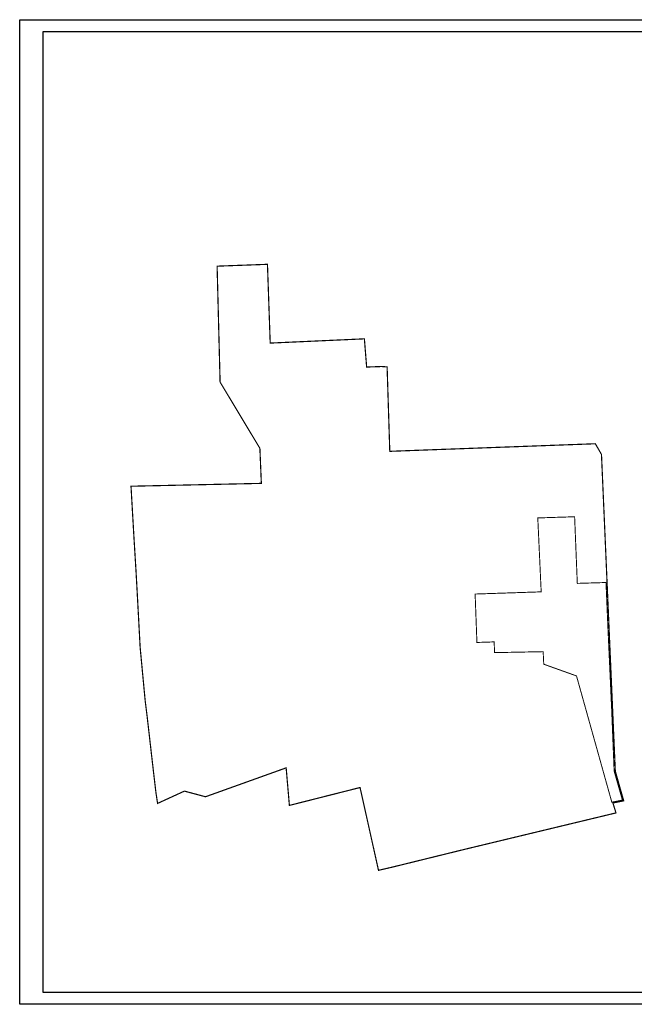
# Model space of a CAD drawing. Header units: millimetres. Extents: x 884 to 1304, y -359 to 61.
# Tile 1 of 10: x 884 to 1146, y -359 to 61. Entities that reach past the tile are written whole.
import ezdxf

# ---------------------------------------------------------------- set-up
doc = ezdxf.new("R2010")
doc.units = ezdxf.units.MM
doc.header["$XCLIPFRAME"] = 2
doc.linetypes.add('DASHED2', pattern=[0.375, 0.25, -0.125])
doc.layers.add('ROZBUDOWA', color=10, linetype='Continuous')
picture_1 = doc.add_image_def('image1.png', size_in_pixel=(6490, 4735))

msp = doc.modelspace()

# ---------------------------------------------------------------- linework, layer by layer
at = {"color": 7, "ltscale": 2}
for points in [[(883.82, -359.12), (883.82, 60.88), (1303.82, 60.88), (1303.82, -359.12)], [(893.82, -354.12), (893.82, 55.88), (1298.82, 55.88), (1298.82, -354.12)]]:
    msp.add_lwpolyline(points, close=True, dxfattribs=at)
at = {"color": 152, "linetype": 'DASHED2', "ltscale": 10, "true_color": 0x2776bb, "const_width": 0.4}
msp.add_lwpolyline([(1133.83, -179.2), (1121.59, -179.57), (1120.45, -151.15), (1104.74, -151.65), (1106.19, -183.18), (1078.02, -184.12), (1078.79, -204.77), (1086.13, -204.53), (1086.32, -209.11), (1107.03, -208.7), (1107.29, -214.05), (1121.25, -219.05), (1136.31, -272.9), (1140.83, -272.02), (1137.3, -259.63), (1136.25, -233.49), (1134.61, -197.67)], close=True, dxfattribs=at)
at = {"layer": 'ROZBUDOWA', "linetype": 'DASHED2', "lineweight": 40, "ltscale": 10, "const_width": 0.5}
msp.add_lwpolyline([(1129.29, -120.01), (1041.63, -123.24), (1040.49, -87.22), (1038.1, -87.07), (1031.76, -87.29), (1030.8, -75.26), (990.64, -77.07), (989.47, -43.47), (968, -44.26), (969.27, -93.71), (986.24, -121.96), (986.86, -136.91), (931.28, -138.13), (932.54, -160), (933.43, -174.56), (933.96, -184.11), (935.11, -205.56), (935.18, -206.88), (937.33, -229.69), (938.13, -236.06), (940.91, -260.33), (941.88, -268.55), (942.61, -273.43), (954.05, -268.18), (963.05, -270.59), (997.44, -258.26), (998.82, -274.28), (1028.95, -266.65), (1036.82, -301.97), (1042.16, -300.74), (1073.37, -293.06), (1138.08, -277.48), (1136.77, -273.23), (1141.38, -272.34), (1137.8, -259.7), (1131.9, -124.56), (1129.29, -120.01)], dxfattribs=at)

# ---------------------------------------------------------------- pictures from other files: only their frames are drawn
at = {"color": 18, "ltscale": 2, "true_color": 0x000000}
image = msp.add_image(picture_1, insert=(893.82, 55.88), size_in_units=(412.61, 301.03), rotation=-90, dxfattribs=at)
image.set_boundary_path([(-0.5, 73.16), (6448.5, 4734.5)])

doc.saveas('drawing.dxf')
